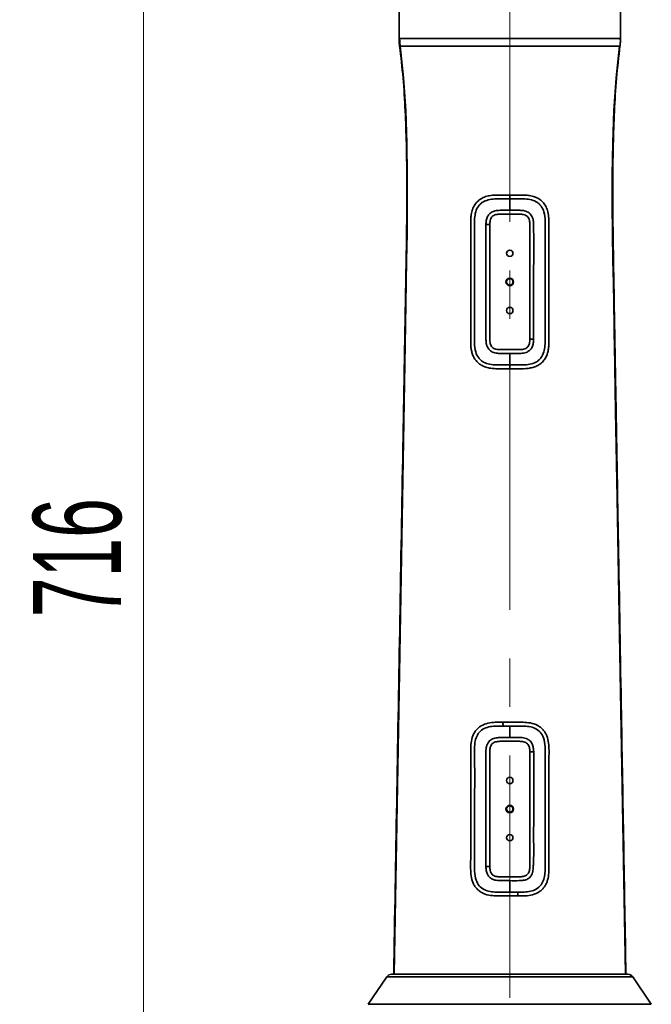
# Model space of a CAD drawing. Header units: millimetres. Extents: x 0 to 840, y -1 to 594.
# Tile 42 of 47: x 363 to 396, y 416 to 468. Entities that reach past the tile are written whole.
import ezdxf

# ---------------------------------------------------------------- set-up
doc = ezdxf.new("R2010")
doc.units = ezdxf.units.MM
doc.linetypes.add('CENTERX2', pattern=[20.32, 12.7, -2.54, 2.54, -2.54])
doc.layers.get('0').update_dxf_attribs({"lineweight": 18})
doc.layers.add('中心线层', color=6, linetype='CENTERX2', lineweight=25)
doc.layers.add('标注层', color=150, linetype='Continuous', lineweight=18)
doc.styles.add('SLDTEXTSTYLE0', font='txt', dxfattribs={"width": 0.605})
doc.dimstyles.new('SLDDIMSTYLE1', dxfattribs={"dimtxt": 4.622974, "dimasz": 2.2, "dimexe": 0, "dimexo": 0.0625, "dimgap": 1.155743, "dimtad": 1, "dimlfac": 10, "dimrnd": 1e-09, "dimzin": 12, "dimdsep": 46, "dimtxsty": 'SLDTEXTSTYLE0', "dimcen": 0.09, "dimdle": 4.4, "dimadec": 0, "dimazin": 3, "dimtfac": 1, "dimtdec": 3, "dimtofl": 0, "dimtmove": 0, "dimatfit": 3, "dimfxl": 1, "dimfrac": 2, "dimtolj": 1, "dimarcsym": 0})

# ---------------------------------------------------------------- blocks, each defined once
blk = doc.blocks.new('*X6')
at = {"layer": '标注层', "linetype": 'Continuous'}
for points in [[(369.514, 475.243), (369.88, 473.043), (369.147, 473.043)], [(369.514, 403.643), (369.88, 405.843), (369.147, 405.843)]]:
    blk.add_hatch(color=0, dxfattribs=at).paths.add_polyline_path(points, flags=0)
at = {"layer": '标注层', "color": 0, "linetype": 'Continuous'}
for p, q in [((369.514, 475.243), (369.514, 403.643)), ((381.117, 475.243), (369.514, 475.243)), ((387.313, 403.643), (369.514, 403.643))]:
    blk.add_line(p, q, dxfattribs=at)
at = {"layer": '标注层', "color": 0, "insert": (366.059, 439.443), "char_height": 4.623, "width": 11.09385, "attachment_point": 5, "rotation": 90, "style": 'SLDTEXTSTYLE0'}
blk.add_mtext('716', dxfattribs=at)

msp = doc.modelspace()

# ---------------------------------------------------------------- linework, layer by layer
at = {"color": 0, "linetype": 'Continuous', "lineweight": 35}
for p, q in [((382.9063, 466.6434), (382.9063, 468.7294)), ((394.5063, 468.7294), (394.5063, 466.6434)), ((382.9435, 466.6434), (382.9063, 466.6434)), ((388.7062, 458.4389), (388.7062, 458.239)), ((388.7062, 457.639), (388.7062, 458.239)), ((389.2062, 457.439), (388.2062, 457.439)), ((387.6562, 456.8889), (387.6562, 450.8916)), ((389.7562, 450.8916), (389.7562, 456.8889)), ((388.2062, 450.3415), (389.2062, 450.3415)), ((388.7062, 449.5415), (388.7062, 449.3415)), ((388.7063, 430.0245), (388.7063, 430.6245)), ((388.2063, 429.8245), (389.2063, 429.8245)), ((389.2062, 422.7271), (388.2064, 422.7271)), ((388.7063, 421.9271), (388.7063, 422.5271)), ((389.1253, 421.9271), (389.1253, 421.7271)), ((382.2671, 417.4915), (381.2922, 416.0503)), ((385.7947, 417.4915), (382.2671, 417.4915)), ((395.1455, 417.4915), (385.7947, 417.4915)), ((396.1205, 416.0503), (395.1455, 417.4915)), ((381.2922, 416.0503), (385.3538, 416.0503)), ((385.3538, 416.0503), (396.1205, 416.0503))]:
    msp.add_line(p, q, dxfattribs=at)
for points in [[(382.9617, 466.2434), (383.139, 464.5777), (383.2497, 462.8663), (383.3103, 461.1614), (383.335, 459.5025), (383.3358, 457.9171), (383.3222, 456.4206), (383.3014, 455.016), (383.2815, 453.8555), (383.2617, 452.7447), (383.2428, 451.6628), (383.2422, 451.6291), (383.2421, 451.6207), (383.2421, 451.6197), (383.2421, 451.6195), (383.2421, 451.6195), (382.9257, 433.4053), (382.6515, 417.6234)], [(394.7611, 417.6234), (394.487, 433.4053), (394.3279, 442.5618), (394.2484, 447.14), (394.2086, 449.4291), (394.1887, 450.5736), (394.1788, 451.1459), (394.1738, 451.4321), (394.1713, 451.5751), (394.1707, 451.6109), (394.1706, 451.6154), (394.1706, 451.6176), (394.1706, 451.6187), (394.1706, 451.6193), (394.1706, 451.6194), (394.1706, 451.6195), (394.1706, 451.6195), (394.1706, 451.6195), (394.1514, 452.7154), (394.1314, 453.8403), (394.1112, 455.016), (394.0905, 456.4206), (394.0768, 457.9171), (394.0776, 459.5025), (394.1023, 461.1614), (394.1629, 462.8663), (394.2736, 464.5777), (394.4509, 466.2434)], [(388.7062, 449.5415), (388.7062, 449.8415), (388.7062, 450.1415)]]:
    msp.add_lwpolyline(points, dxfattribs=at)
for centre, radius in [((388.7062, 455.3902), 0.165), ((388.7062, 453.8902), 0.2), ((388.7062, 453.8902), 0.165), ((388.7062, 452.3902), 0.165), ((388.7063, 427.7758), 0.165), ((388.7063, 426.2758), 0.2), ((388.7063, 426.2758), 0.165), ((388.7063, 424.7758), 0.165)]:
    msp.add_circle(centre, radius, dxfattribs=at)
for centre, start, end in [((382.5156, 417.3234), 90, 145.9228), ((394.8971, 417.3234), 34.0772, 90)]:
    msp.add_arc(centre, 0.3, start, end, dxfattribs=at)
for points, knots in [([(382.6222, 417.6234), (382.7268, 423.6165), (382.884, 432.6179), (383.0642, 442.9429), (383.15, 447.8571), (383.1877, 450.0193), (383.2043, 450.9707), (383.2116, 451.3893), (383.2145, 451.5555), (383.2171, 451.7042), (383.2245, 452.1296), (383.2379, 452.886), (383.2572, 453.964), (383.2782, 455.1573), (383.2981, 456.4843), (383.3121, 457.9259), (383.313, 459.4822), (383.2907, 461.1423), (383.2312, 462.8458), (383.1303, 464.554), (382.9989, 465.6847), (382.9339, 466.2434)], [0, 0, 0, 0, 17.9823219, 27.0083034, 30.9797372, 32.7271652, 33.4960301, 33.8343393, 33.9831953, 33.9946889, 34.2805736, 35.259545, 36.2644285, 37.5150167, 38.8399003, 40.2460507, 41.8398373, 43.5089625, 45.226377, 46.9533764, 48.6404826, 48.6404826, 48.6404826, 48.6404826]), ([(382.9339, 466.2434), (382.928, 466.288), (382.9181, 466.3625), (382.9098, 466.4671), (382.9064, 466.5559), (382.9063, 466.6146), (382.9063, 466.6434)], [0, 0, 0, 0, 0.13494513, 0.22542894, 0.31492932, 0.40137319, 0.40137319, 0.40137319, 0.40137319]), ([(382.9342, 466.6434), (382.9348, 466.576), (382.9358, 466.4413), (382.9533, 466.3078), (382.962, 466.2411)], [0, 0, 0, 0, 0.20188422, 0.40365997, 0.40365997, 0.40365997, 0.40365997]), ([(394.5063, 466.6434), (394.4967, 466.6434), (394.4776, 466.6434), (394.3235, 466.6434), (394.0804, 466.6434), (393.7435, 466.6434), (393.3209, 466.6434), (392.8192, 466.6434), (392.2472, 466.6434), (391.6146, 466.6434), (390.9322, 466.6434), (390.2117, 466.6434), (389.4655, 466.6434), (388.7063, 466.6434), (387.9471, 466.6434), (387.2008, 466.6434), (386.4804, 466.6434), (385.798, 466.6434), (385.1654, 466.6434), (384.5933, 466.6434), (384.0916, 466.6434), (383.6693, 466.6434), (383.3311, 466.6434), (383.0929, 466.6434), (382.964, 466.6434), (382.9469, 466.6434), (382.9435, 466.6434)], [0, 0, 0, 0, 0.4973688, 0.9946886, 1.4919847, 1.98935, 2.4866723, 2.9839947, 3.481324, 3.97865, 4.4759784, 4.9732899, 5.4706194, 5.9679131, 6.4652818, 6.9626016, 7.4599245, 7.9572644, 8.4545867, 8.95191, 9.4492396, 9.9465657, 10.4438927, 10.9412048, 11.4385353, 11.5627931, 11.5627931, 11.5627931, 11.5627931]), ([(394.4417, 466.2434), (394.4383, 466.2434), (394.4213, 466.2434), (394.293, 466.2434), (394.0559, 466.2434), (393.7193, 466.2434), (393.299, 466.2434), (392.7996, 466.2434), (392.2304, 466.2434), (391.6008, 466.2434), (390.9217, 466.2434), (390.2046, 466.2434), (389.4619, 466.2434), (388.7063, 466.2434), (387.9507, 466.2434), (387.2081, 466.2434), (386.491, 466.2434), (385.8119, 466.2434), (385.1823, 466.2434), (384.613, 466.2434), (384.1136, 466.2434), (383.6934, 466.2434), (383.3568, 466.2434), (383.1196, 466.2434), (382.9913, 466.2434), (382.9744, 466.2434), (382.971, 466.2434)], [0, 0, 0, 0, 0.1273733, 0.6372023, 1.1469913, 1.6568039, 2.166652, 2.6764328, 3.1862827, 3.6960608, 4.2058752, 4.7156844, 5.225516, 5.7353321, 6.2451208, 6.754967, 7.264755, 7.7745675, 8.2844155, 8.7941965, 9.3040468, 9.81382, 10.323638, 10.8334477, 11.3432795, 11.470673, 11.470673, 11.470673, 11.470673]), ([(394.4787, 466.2434), (394.4133, 465.6804), (394.281, 464.5411), (394.1801, 462.82), (394.121, 461.1044), (394.0994, 459.4335), (394.1008, 457.8356), (394.128, 455.2352), (394.1705, 453.1403), (394.1991, 451.497), (394.2022, 451.3231), (394.2076, 451.0127), (394.2173, 450.4585), (394.2345, 449.4687), (394.2654, 447.7012), (394.3205, 444.5449), (394.4189, 438.9088), (394.5798, 429.6879), (394.7114, 422.1515), (394.7904, 417.6234)], [0, 0, 0, 0, 1.7000576, 3.4402142, 5.1699711, 6.8499706, 8.452865, 9.9637414, 14.651438, 14.7387367, 14.8946153, 15.1729886, 15.6700736, 16.5577374, 18.1428487, 20.9733909, 26.0279391, 35.0539216, 48.640479, 48.640479, 48.640479, 48.640479]), ([(394.5024, 466.4699), (394.5026, 466.4995), (394.5029, 466.5587), (394.4866, 466.6152), (394.4784, 466.6434)], [0, 0, 0, 0, 0.08816598, 0.17610989, 0.17610989, 0.17610989, 0.17610989]), ([(394.5063, 466.6434), (394.5058, 466.5764), (394.5048, 466.4425), (394.4874, 466.3098), (394.4787, 466.2434)], [0, 0, 0, 0, 0.20066053, 0.40133959, 0.40133959, 0.40133959, 0.40133959]), ([(386.6562, 451.6195), (386.6568, 452.989), (386.6574, 454.5298), (386.6558, 456.2423), (386.6581, 456.7623), (386.6505, 457.2029), (386.7045, 457.5585), (386.7946, 457.8139), (386.9406, 458.039), (387.1381, 458.217), (387.3729, 458.3397), (387.658, 458.4174), (387.9851, 458.4418), (388.3447, 458.4382), (388.5857, 458.4387), (388.7062, 458.4389)], [0, 0, 0, 0, 4.093181, 4.6048678, 5.1165043, 5.6482261, 5.9179579, 6.1874325, 6.456769, 6.7260701, 6.9955177, 7.2651424, 7.6247645, 7.9847291, 8.344698, 8.344698, 8.344698, 8.344698]), ([(388.7062, 449.5415), (388.4719, 449.5382), (388.1205, 449.5332), (387.6572, 449.5616), (387.3802, 449.652), (387.1912, 449.7811), (387.0325, 449.9469), (386.8834, 450.2561), (386.85, 450.7103), (386.858, 451.2153), (386.8557, 451.7323), (386.8567, 452.6247), (386.8553, 454.3357), (386.8587, 455.9906), (386.8553, 457.2171), (386.9042, 457.5674), (387.033, 457.8345), (387.1922, 458.0002), (387.3814, 458.129), (387.658, 458.219), (388.1208, 458.2472), (388.472, 458.2423), (388.7062, 458.239)], [0, 0, 0, 0, 0.6998621, 1.0495523, 1.3982867, 1.5730772, 1.7478459, 2.0959629, 2.5844548, 3.0909605, 3.6096935, 4.128427, 5.75866, 8.7231677, 9.0747281, 9.4238263, 9.7716875, 9.9463592, 10.1210493, 10.4695963, 10.8190876, 11.5185332, 11.5185332, 11.5185332, 11.5185332]), ([(388.7062, 458.4389), (388.8051, 458.4389), (388.9797, 458.4389), (389.2409, 458.4391), (389.4895, 458.4381), (389.7505, 458.4147), (390.0003, 458.3532), (390.2317, 458.2437), (390.4291, 458.085), (390.5576, 457.9123), (390.6346, 457.7578), (390.7031, 457.572), (390.7509, 457.3062), (390.7577, 456.9639), (390.756, 456.6962), (390.7562, 456.5027), (390.7562, 456.4015), (390.7562, 456.3153), (390.7562, 456.2503), (390.7562, 456.1916), (390.7562, 456.133), (390.7562, 456.065), (390.7562, 455.9878), (390.7562, 455.9014), (390.7562, 455.8092), (390.7562, 455.6972), (390.7562, 455.5624), (390.7561, 455.3929), (390.7561, 455.1939), (390.7561, 454.9604), (390.7561, 454.6937), (390.7562, 454.3947), (390.7562, 454.0646), (390.7562, 453.7367), (390.7562, 453.4307), (390.7562, 453.1661), (390.7562, 452.8623), (390.7562, 452.5241), (390.7561, 452.1745), (390.7561, 451.9038), (390.7561, 451.7387), (390.7562, 451.6546), (390.7562, 451.6285), (390.7562, 451.6195)], [0, 0, 0, 0, 0.2954885, 0.5215969, 0.7823773, 1.0431309, 1.3138847, 1.5643903, 1.8249285, 2.0854502, 2.2143093, 2.3464441, 2.6806922, 3.0152535, 3.3683427, 3.4808045, 3.5932669, 3.6707276, 3.7383697, 3.7875015, 3.8459897, 3.9137275, 3.9906555, 4.0766672, 4.1716555, 4.2663832, 4.4112066, 4.5744709, 4.7730137, 5.0058738, 5.271983, 5.5701781, 5.8992955, 6.2582426, 6.5502313, 6.81352, 7.0490702, 7.4578892, 7.8243162, 8.0935758, 8.2669387, 8.3178075, 8.344821, 8.344821, 8.344821, 8.344821]), ([(388.7062, 458.239), (388.9417, 458.2424), (389.2948, 458.2475), (389.7598, 458.2182), (390.0375, 458.1262), (390.2265, 457.9949), (390.3848, 457.8266), (390.5318, 457.5132), (390.5618, 457.0615), (390.5546, 456.5597), (390.5566, 456.0466), (390.5558, 455.154), (390.5563, 454.1044), (390.5561, 452.8978), (390.5565, 451.9061), (390.5554, 451.1279), (390.5571, 450.5632), (390.5083, 450.2137), (390.3802, 449.9472), (390.2215, 449.7813), (390.0325, 449.6521), (389.7554, 449.5616), (389.2921, 449.5332), (388.9406, 449.5382), (388.7062, 449.5415)], [0, 0, 0, 0, 0.7031378, 1.0544746, 1.4048244, 1.5804335, 1.7560268, 2.1057433, 2.5965904, 3.0904975, 3.6099939, 4.1286112, 5.7587903, 6.7467773, 7.7347607, 8.7227413, 9.0728542, 9.4222181, 9.7703865, 9.9451807, 10.1199971, 10.4687696, 10.8185109, 11.5184683, 11.5184683, 11.5184683, 11.5184683]), ([(388.7062, 457.639), (388.6106, 457.6384), (388.4194, 457.6373), (388.1333, 457.6456), (387.8704, 457.6065), (387.6568, 457.4889), (387.5268, 457.312), (387.4649, 457.1039), (387.4591, 456.9607), (387.4562, 456.889)], [0, 0, 0, 0, 0.2871587, 0.5742941, 0.8603913, 1.0745458, 1.2884883, 1.5031624, 1.7182101, 1.7182101, 1.7182101, 1.7182101]), ([(389.9562, 450.8915), (389.9562, 451.2065), (389.9562, 451.8365), (389.9562, 452.7816), (389.9562, 453.7267), (389.9561, 454.9867), (389.9567, 456.0107), (389.956, 456.8028), (389.9571, 457.0519), (389.9048, 457.2628), (389.815, 457.4117), (389.7215, 457.5035), (389.6083, 457.5691), (389.4435, 457.6252), (389.1388, 457.6482), (388.8793, 457.6427), (388.7062, 457.639)], [0, 0, 0, 0, 0.9452086, 1.8904323, 2.8356443, 3.780856, 5.6712055, 5.9073541, 6.1582914, 6.4173338, 6.5471102, 6.6768259, 6.8066105, 6.9365015, 7.1960282, 7.7162572, 7.7162572, 7.7162572, 7.7162572]), ([(388.2062, 457.439), (388.1306, 457.4356), (388.0145, 457.4305), (387.8709, 457.3804), (387.7788, 457.3165), (387.7148, 457.2243), (387.6646, 457.0807), (387.6595, 456.9646), (387.6562, 456.8889)], [0, 0, 0, 0, 0.22621204, 0.34684335, 0.4522533, 0.55744544, 0.67829235, 0.90451541, 0.90451541, 0.90451541, 0.90451541]), ([(389.7562, 456.8889), (389.7529, 456.9646), (389.7478, 457.0807), (389.6976, 457.2243), (389.6337, 457.3164), (389.5415, 457.3803), (389.3979, 457.4305), (389.2819, 457.4356), (389.2062, 457.439)], [0, 0, 0, 0, 0.22622303, 0.34693605, 0.45226183, 0.55753967, 0.67830363, 0.9045164, 0.9045164, 0.9045164, 0.9045164]), ([(387.4562, 456.889), (387.4562, 456.574), (387.4562, 455.944), (387.4562, 454.9989), (387.4562, 454.0538), (387.4563, 452.7938), (387.4558, 451.7699), (387.4564, 450.9778), (387.4553, 450.7287), (387.5076, 450.5177), (387.5974, 450.3687), (387.691, 450.2769), (387.8042, 450.2113), (387.9689, 450.1553), (388.2736, 450.1323), (388.5331, 450.1378), (388.7062, 450.1415)], [0, 0, 0, 0, 0.9452194, 1.8904301, 2.8356419, 3.780866, 5.6712182, 5.9073741, 6.1583185, 6.417356, 6.5471302, 6.6768423, 6.8066215, 6.9365087, 7.196028, 7.7162439, 7.7162439, 7.7162439, 7.7162439]), ([(387.4562, 456.889), (387.4877, 456.8891), (387.5502, 456.8893), (387.6211, 456.889), (387.6562, 456.8889)], [0, 0, 0, 0, 0.10099199, 0.20000063, 0.20000063, 0.20000063, 0.20000063]), ([(388.3143, 449.3415), (388.3143, 449.3415), (388.3141, 449.3415), (388.3134, 449.3415), (388.3109, 449.3415), (388.3014, 449.3415), (388.1892, 449.3416), (387.9911, 449.3401), (387.7124, 449.3585), (387.4691, 449.4098), (387.2568, 449.4967), (387.0803, 449.6119), (386.931, 449.7594), (386.8148, 449.9357), (386.7321, 450.1348), (386.6938, 450.2983), (386.6763, 450.4185), (386.6685, 450.4903), (386.6631, 450.5605), (386.6596, 450.6308), (386.6575, 450.7024), (386.6566, 450.757), (386.6563, 450.818), (386.6563, 450.8874), (386.6562, 450.9997), (386.6562, 451.2453), (386.6562, 451.4559), (386.6562, 451.6195)], [0, 0, 0, 0, 0.0000743, 0.000617, 0.0020876, 0.00759, 0.0288391, 0.3359699, 0.5983373, 0.8666361, 1.0854166, 1.2950754, 1.5083616, 1.7222283, 1.9310495, 2.1531444, 2.2212082, 2.2926913, 2.3676991, 2.4306299, 2.5015674, 2.5805488, 2.5927229, 2.6824443, 2.7865796, 2.9261852, 3.4116958, 3.4116958, 3.4116958, 3.4116958]), ([(390.7562, 451.6195), (390.7558, 451.4662), (390.755, 451.1556), (390.7602, 450.7642), (390.7439, 450.4456), (390.7022, 450.2068), (390.6216, 449.9794), (390.4964, 449.7754), (390.3293, 449.607), (390.1288, 449.4815), (389.9062, 449.3997), (389.5935, 449.3416), (389.191, 449.3415), (388.8678, 449.3415), (388.7062, 449.3415)], [0, 0, 0, 0, 0.4556947, 0.9229442, 1.1631805, 1.4032672, 1.6431924, 1.8830201, 2.122818, 2.3626814, 2.6026534, 2.8427538, 3.3229011, 3.8033736, 3.8033736, 3.8033736, 3.8033736]), ([(387.6562, 450.8916), (387.6595, 450.8159), (387.6646, 450.6998), (387.7148, 450.5562), (387.7787, 450.464), (387.8709, 450.4001), (388.0145, 450.35), (388.1306, 450.3448), (388.2062, 450.3415)], [0, 0, 0, 0, 0.22621111, 0.34692399, 0.45225945, 0.55752939, 0.67829527, 0.90450911, 0.90450911, 0.90450911, 0.90450911]), ([(388.7062, 450.1415), (388.8018, 450.1421), (388.993, 450.1432), (389.2791, 450.1349), (389.5419, 450.174), (389.7556, 450.2915), (389.8856, 450.4685), (389.9475, 450.6766), (389.9533, 450.8198), (389.9562, 450.8915)], [0, 0, 0, 0, 0.287157, 0.574288, 0.8603791, 1.0745393, 1.2884831, 1.5031483, 1.7182068, 1.7182068, 1.7182068, 1.7182068]), ([(389.2062, 450.3415), (389.2819, 450.3448), (389.3979, 450.35), (389.5415, 450.4001), (389.6337, 450.464), (389.6976, 450.5562), (389.7478, 450.6998), (389.7529, 450.8159), (389.7562, 450.8916)], [0, 0, 0, 0, 0.22621365, 0.34684458, 0.45225512, 0.55744712, 0.67829394, 0.90450507, 0.90450507, 0.90450507, 0.90450507]), ([(389.7562, 450.8916), (389.7906, 450.8915), (389.8597, 450.8914), (389.924, 450.8915), (389.9562, 450.8915)], [0, 0, 0, 0, 0.09965611, 0.20000008, 0.20000008, 0.20000008, 0.20000008]), ([(388.7062, 449.3415), (388.6408, 449.3415), (388.5101, 449.3415), (388.3796, 449.3415), (388.3143, 449.3415)], [0, 0, 0, 0, 0.19593631, 0.39187279, 0.39187279, 0.39187279, 0.39187279]), ([(389.1253, 421.7271), (389.001, 421.727), (388.7524, 421.7268), (388.3728, 421.728), (387.9871, 421.7235), (387.5964, 421.7533), (387.2859, 421.8603), (387.072, 422.0055), (386.9343, 422.1432), (386.8246, 422.3053), (386.718, 422.5452), (386.6374, 422.997), (386.6625, 423.636), (386.6547, 424.39), (386.6567, 425.1364), (386.6559, 426.4), (386.6563, 427.5353), (386.6563, 428.5421), (386.6563, 428.9051), (386.6563, 429.2752), (386.6564, 429.6522), (386.7093, 429.9715), (386.8059, 430.211), (386.9096, 430.3772), (387.0418, 430.5201), (387.2495, 430.6731), (387.5551, 430.7899), (387.9444, 430.8278), (388.2067, 430.8256), (388.338, 430.8245)], [0, 0, 0, 0, 0.3717382, 0.743056, 1.1328892, 1.5276895, 1.9215841, 2.1190127, 2.3164159, 2.513826, 2.7112693, 3.1055473, 3.8728735, 4.6159089, 5.3589564, 6.101992, 8.390566, 8.7500838, 9.1095066, 9.4749354, 9.8554958, 10.2352686, 10.4316837, 10.6280373, 10.8243879, 11.0207577, 11.4124785, 11.8051031, 12.1982806, 12.1982806, 12.1982806, 12.1982806]), ([(388.338, 430.8245), (388.4678, 430.8246), (388.727, 430.8247), (389.116, 430.8238), (389.5025, 430.8274), (389.8848, 430.783), (390.1827, 430.6621), (390.3842, 430.5077), (390.512, 430.365), (390.6118, 430.2002), (390.7067, 429.96), (390.7737, 429.5128), (390.7506, 428.883), (390.7578, 428.1366), (390.7559, 427.3976), (390.7567, 426.1462), (390.7563, 425.0219), (390.7563, 424.0248), (390.7564, 423.6673), (390.7561, 423.3028), (390.7576, 422.9312), (390.7115, 422.6141), (390.6227, 422.3741), (390.526, 422.2059), (390.4006, 422.0593), (390.201, 421.8995), (389.9023, 421.7724), (389.5164, 421.7245), (389.2557, 421.7262), (389.1253, 421.7271)], [0, 0, 0, 0, 0.3879205, 0.7746746, 1.161382, 1.5475201, 1.9327966, 2.125952, 2.3190888, 2.5122424, 2.7054371, 3.0913192, 3.8499759, 4.5854746, 5.32127, 6.0571486, 8.3233939, 8.6795172, 9.0356524, 9.3913364, 9.7680644, 10.1457082, 10.3409791, 10.5362012, 10.7313943, 10.9266088, 11.315941, 11.7061481, 12.0969773, 12.0969773, 12.0969773, 12.0969773]), ([(388.338, 430.8245), (388.3424, 430.7863), (388.3502, 430.7193), (388.3557, 430.653), (388.358, 430.6245)], [0, 0, 0, 0, 0.11461399, 0.20102693, 0.20102693, 0.20102693, 0.20102693]), ([(388.7063, 421.9271), (388.586, 421.9273), (388.3522, 421.9278), (388.0071, 421.9245), (387.6716, 421.9465), (387.351, 422.0436), (387.0845, 422.2491), (386.8996, 422.587), (386.8489, 423.0216), (386.8584, 423.5075), (386.8557, 424.0064), (386.8571, 424.8714), (386.8506, 426.5303), (386.8808, 428.2485), (386.841, 429.5552), (386.9217, 430.0075), (387.0887, 430.3085), (387.3606, 430.513), (387.6839, 430.6071), (388.0197, 430.6268), (388.2452, 430.6253), (388.358, 430.6245)], [0, 0, 0, 0, 0.3597959, 0.6993081, 1.0353438, 1.370556, 1.7049063, 2.0393988, 2.5084579, 2.9933641, 3.4966327, 3.9998895, 5.5816012, 8.457747, 9.1455655, 9.4830864, 9.8195082, 10.155819, 10.4931053, 10.8311957, 11.1695843, 11.1695843, 11.1695843, 11.1695843]), ([(388.358, 430.6245), (388.4158, 430.6245), (388.5319, 430.6245), (388.648, 430.6245), (388.7063, 430.6245)], [0, 0, 0, 0, 0.17353208, 0.34829043, 0.34829043, 0.34829043, 0.34829043]), ([(388.7063, 430.6245), (388.9328, 430.6273), (389.2725, 430.6314), (389.7208, 430.6086), (390.0449, 430.5163), (390.3189, 430.3144), (390.511, 429.9744), (390.5637, 429.539), (390.5542, 429.0549), (390.5569, 428.5597), (390.5558, 427.7003), (390.5569, 426.0528), (390.5557, 424.4536), (390.5566, 423.268), (390.5555, 422.9254), (390.5046, 422.5924), (390.3585, 422.2876), (390.1059, 422.067), (389.7917, 421.9556), (389.4598, 421.9251), (389.2369, 421.9264), (389.1253, 421.9271)], [0, 0, 0, 0, 0.6770934, 1.0154857, 1.3530727, 1.6896875, 2.0263705, 2.4985738, 2.9784035, 3.4786589, 3.978736, 5.549874, 8.4066698, 8.7626628, 9.0969076, 9.4308877, 9.7638377, 10.0964627, 10.4298477, 10.7641032, 11.098765, 11.098765, 11.098765, 11.098765]), ([(387.4563, 423.277), (387.4563, 423.5921), (387.4563, 424.2221), (387.4563, 425.1672), (387.4564, 426.1123), (387.4561, 427.1834), (387.4571, 428.0549), (387.4557, 428.727), (387.4588, 429.0781), (387.4476, 429.401), (387.5077, 429.6485), (387.5978, 429.7976), (387.6915, 429.8894), (387.8047, 429.9549), (387.9694, 430.0108), (388.2738, 430.0337), (388.5332, 430.0282), (388.7063, 430.0245)], [0, 0, 0, 0, 0.945276, 1.8905551, 2.8358341, 3.7811251, 5.1045254, 5.4511205, 5.7977275, 6.1586687, 6.417636, 6.5473833, 6.6770734, 6.8068259, 6.9366914, 7.1961579, 7.7162504, 7.7162504, 7.7162504, 7.7162504]), ([(387.6563, 423.2771), (387.6564, 424.4444), (387.6565, 426.102), (387.6561, 427.856), (387.6564, 428.5388), (387.6558, 428.8278), (387.6582, 429.112), (387.6514, 429.3358), (387.6762, 429.4918), (387.7058, 429.5859), (387.7531, 429.671), (387.8244, 429.7377), (387.9129, 429.7824), (388.0064, 429.8081), (388.1062, 429.8222), (388.1718, 429.8237), (388.2063, 429.8245)], [0, 0, 0, 0, 3.5025184, 4.9735694, 5.2625289, 5.5514883, 5.8404716, 6.1160687, 6.2204089, 6.3128122, 6.4109985, 6.5090645, 6.6009399, 6.7056533, 6.7988842, 6.9024815, 6.9024815, 6.9024815, 6.9024815]), ([(388.7063, 430.0245), (388.8019, 430.024), (388.993, 430.0229), (389.2789, 430.0312), (389.5415, 429.9922), (389.7552, 429.875), (389.8855, 429.6979), (389.9476, 429.4897), (389.9534, 429.3465), (389.9563, 429.2748)], [0, 0, 0, 0, 0.2871124, 0.5741968, 0.8602529, 1.0743806, 1.2882909, 1.502924, 1.7179725, 1.7179725, 1.7179725, 1.7179725]), ([(389.2063, 429.8245), (389.282, 429.8212), (389.3981, 429.8161), (389.5417, 429.7659), (389.6345, 429.7015), (389.6978, 429.6095), (389.7479, 429.4659), (389.7529, 429.3505), (389.7563, 429.2742)], [0, 0, 0, 0, 0.22627415, 0.34698439, 0.45237518, 0.55991607, 0.67676613, 0.90476301, 0.90476301, 0.90476301, 0.90476301]), ([(389.9563, 429.2748), (389.9563, 429.0172), (389.9564, 428.5016), (389.9563, 427.7283), (389.9563, 426.9548), (389.9562, 426.1816), (389.9568, 425.3438), (389.9538, 424.442), (389.9627, 423.7176), (389.9349, 423.2389), (389.9145, 423.0041), (389.8487, 422.8163), (389.7534, 422.6905), (389.626, 422.5933), (389.4302, 422.5328), (389.1087, 422.5239), (388.8673, 422.5258), (388.7063, 422.5271)], [0, 0, 0, 0, 0.7729302, 1.547184, 2.3206865, 3.0939744, 3.8675843, 4.8346294, 5.8006773, 6.0394885, 6.2741812, 6.5068696, 6.6244418, 6.7432118, 6.9824305, 7.2235711, 7.7069646, 7.7069646, 7.7069646, 7.7069646]), ([(389.7563, 429.2742), (389.7563, 428.1069), (389.7563, 426.8595), (389.7563, 425.5379), (389.7563, 425.3153), (389.7563, 425.1105), (389.7563, 424.9234), (389.7563, 424.754), (389.7563, 424.6024), (389.7563, 424.4433), (389.7563, 424.2889), (389.7563, 424.1514), (389.7563, 424.0708), (389.7563, 424.0341), (389.7563, 424.0246), (389.7563, 424.022), (389.7564, 423.9796), (389.7563, 423.8961), (389.7563, 423.7711), (389.7563, 423.6388), (389.7564, 423.5094), (389.7561, 423.3819), (389.7573, 423.2685), (389.7524, 423.1591), (389.7363, 423.0596), (389.7067, 422.9656), (389.6595, 422.8805), (389.5881, 422.8138), (389.4996, 422.7692), (389.4061, 422.7435), (389.3064, 422.7294), (389.2408, 422.7279), (389.2062, 422.7271)], [0, 0, 0, 0, 3.5024947, 3.7427941, 3.9653767, 4.1702303, 4.3573552, 4.5267511, 4.6784301, 4.8123802, 5.0041429, 5.1416221, 5.2248297, 5.2460638, 5.2515959, 5.2535274, 5.253742, 5.3788456, 5.5039491, 5.6290527, 5.7756288, 5.8922554, 6.0115051, 6.1160831, 6.2204386, 6.3127683, 6.4109269, 6.5089653, 6.6008059, 6.7054978, 6.7987067, 6.9022723, 6.9022723, 6.9022723, 6.9022723]), ([(389.7563, 429.2742), (389.7955, 429.2744), (389.8653, 429.2746), (389.9286, 429.2747), (389.9563, 429.2748)], [0, 0, 0, 0, 0.11236835, 0.19999934, 0.19999934, 0.19999934, 0.19999934]), ([(387.4563, 423.277), (387.4931, 423.277), (387.5582, 423.277), (387.6266, 423.2771), (387.6563, 423.2771)], [0, 0, 0, 0, 0.1131842, 0.19999997, 0.19999997, 0.19999997, 0.19999997]), ([(388.7063, 422.5271), (388.5629, 422.5273), (388.3967, 422.5275), (388.1817, 422.5267), (388.0631, 422.5313), (387.9439, 422.5522), (387.8075, 422.5944), (387.6889, 422.6599), (387.6, 422.7559), (387.5608, 422.8159), (387.5106, 422.9105), (387.4648, 423.0622), (387.4592, 423.2054), (387.4563, 423.277)], [0, 0, 0, 0, 0.4303573, 0.4990396, 0.6454533, 0.786218, 0.8604921, 1.074455, 1.181853, 1.2509521, 1.2893865, 1.50387, 1.7187484, 1.7187484, 1.7187484, 1.7187484]), ([(388.2064, 422.7271), (388.1307, 422.7304), (388.0147, 422.7355), (387.8711, 422.7857), (387.7789, 422.8495), (387.7149, 422.9417), (387.6648, 423.0853), (387.6596, 423.2014), (387.6563, 423.2771)], [0, 0, 0, 0, 0.22622497, 0.3468884, 0.45227529, 0.55752035, 0.67833505, 0.90455822, 0.90455822, 0.90455822, 0.90455822]), ([(389.1253, 421.9271), (389.0555, 421.9271), (388.9159, 421.9271), (388.7762, 421.9271), (388.7063, 421.9271)], [0, 0, 0, 0, 0.20954578, 0.41898135, 0.41898135, 0.41898135, 0.41898135]), ([(385.907, 417.6234), (385.6866, 417.6234), (385.2389, 417.6234), (384.6227, 417.6234), (384.1006, 417.6234), (383.6732, 417.6234), (383.3313, 417.6234), (383.0422, 417.6234), (382.8123, 417.6234), (382.6435, 417.6234), (382.5466, 417.6234), (382.5068, 417.6234), (382.5171, 417.6234), (382.5178, 417.6234)], [0, 0, 0, 0, 0.3756099, 0.7628678, 1.1610175, 1.4698309, 1.7835201, 2.1005466, 2.4192682, 2.7379898, 3.0550162, 3.3687056, 3.3933308, 3.3933308, 3.3933308, 3.3933308]), ([(394.8948, 417.6234), (394.8905, 417.6234), (394.8803, 417.6234), (394.7626, 417.6234), (394.5455, 417.6234), (394.2416, 417.6234), (393.8554, 417.6234), (393.3812, 417.6234), (392.8636, 417.6234), (392.329, 417.6234), (391.7996, 417.6234), (391.2322, 417.6234), (390.6348, 417.6234), (390.0168, 417.6234), (389.3882, 417.6234), (388.7592, 417.6234), (388.0752, 417.6234), (387.3501, 417.6234), (386.5995, 417.6234), (386.1355, 417.6234), (385.907, 417.6234)], [0, 0, 0, 0, 0.40648, 0.9759286, 1.5298396, 2.0671072, 2.6043411, 3.1582528, 3.7277346, 4.1694366, 4.618113, 5.0715623, 5.5274364, 5.9833104, 6.4367599, 6.8854361, 7.3271381, 7.8965866, 8.4505061, 8.9877654, 8.9877654, 8.9877654, 8.9877654])]:
    msp.add_open_spline(points, degree=3, knots=knots, dxfattribs=at)
at = {"layer": '中心线层', "color": 6, "linetype": 'CENTERX2', "lineweight": 18}
msp.add_line((388.7063, 469.7294), (388.7065, 382.1838), dxfattribs=at)

# ---------------------------------------------------------------- dimensions: what is measured, and where the dimension line sits
at = {"layer": '标注层', "color": 0}
dim = msp.add_linear_dim(base=(369.5137, 403.6434), p1=(381.1793, 475.2434), p2=(387.3753, 403.6434), angle=270, dimstyle='SLDDIMSTYLE1', override={"dimsah": 1, "dimtzin": 12}, dxfattribs=at)
dim.commit()
dim.dimension.update_dxf_attribs({"geometry": '*X6', "text_midpoint": (366.0594, 439.4434), "dimtype": 160})

doc.saveas('drawing.dxf')
